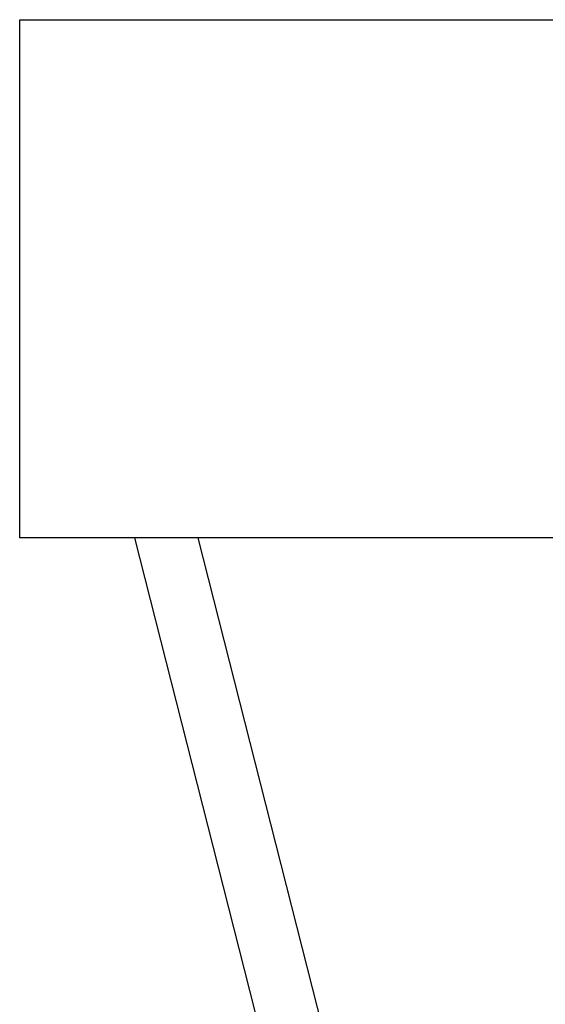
# Model space of a CAD drawing. Header units: millimetres. Extents: x 5000 to 6284, y 0 to 1003.
# Tile 14 of 29: x 5830 to 5873, y 918 to 1000. Entities that reach past the tile are written whole.
import ezdxf

# ---------------------------------------------------------------- set-up
doc = ezdxf.new("R2010")
doc.units = ezdxf.units.MM
doc.layers.add('Make2D$Sichtbar$Kurven', color=7, linetype='Continuous', true_color=0x000000)

msp = doc.modelspace()

# ---------------------------------------------------------------- linework, layer by layer
at = {"layer": 'Make2D$Sichtbar$Kurven', "color": 18, "lineweight": -3, "true_color": 0x000000}
for points in [[(5829.608, 956.62), (5829.608, 965.22), (5829.608, 973.82), (5829.608, 982.42), (5829.608, 991.02), (5829.608, 999.615)], [(5829.608, 999.615), (5891.839, 999.615)], [(5890.381, 956.62), (5829.608, 956.62)], [(5899.016, 721.18), (5839.156, 956.62)], [(5844.384, 956.62), (5903.464, 724.245)]]:
    msp.add_lwpolyline(points, dxfattribs=at)

doc.saveas('drawing.dxf')
